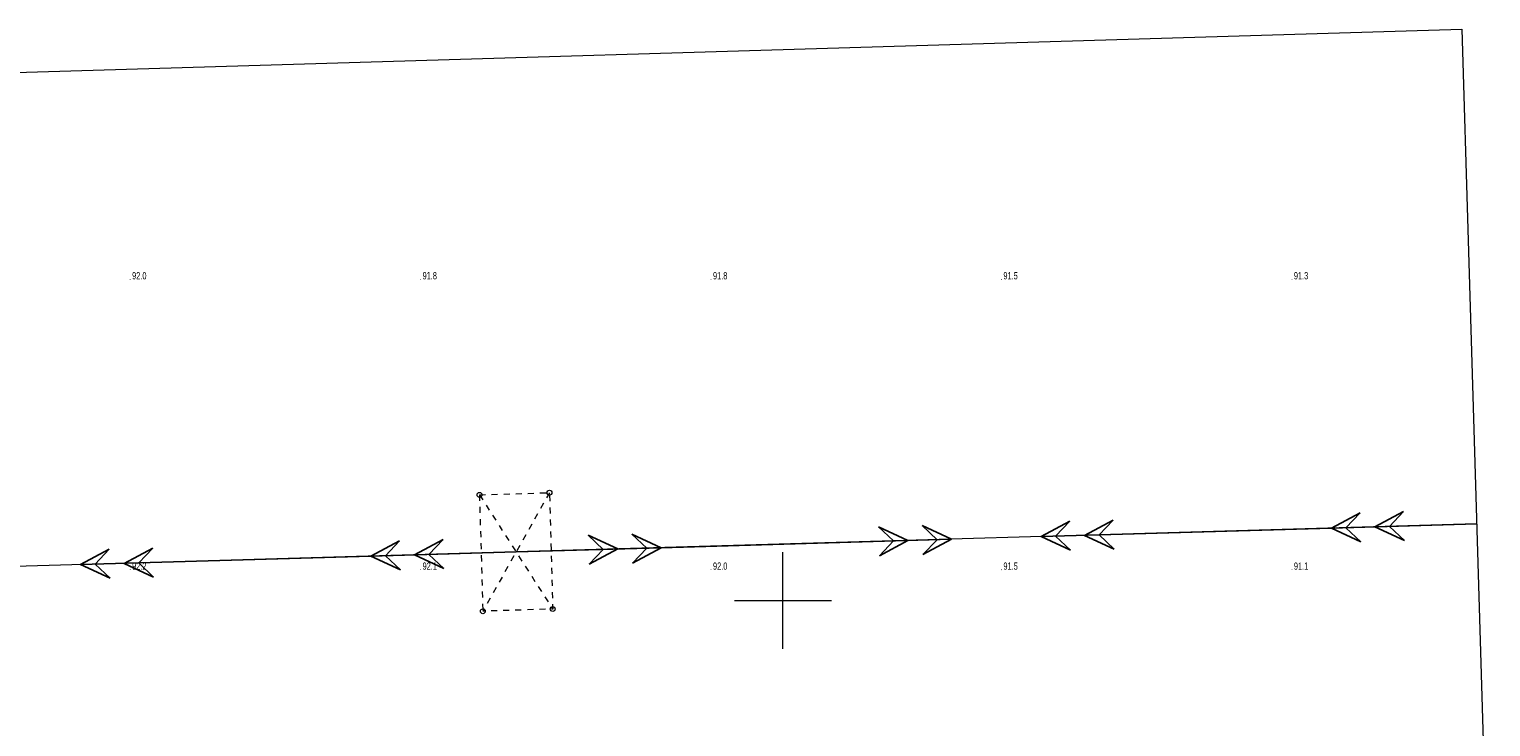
# Model space of a CAD drawing. Header units: metres. Extents: x 6524698 to 6533081, y 5883213 to 5896811.
# Tile 165 of 167: x 6526722 to 6526873, y 5896287 to 5896359. Entities that reach past the tile are written whole.
import ezdxf

# ---------------------------------------------------------------- set-up
doc = ezdxf.new("R2010")
doc.units = ezdxf.units.M
doc.header["$MEASUREMENT"] = 0
doc.linetypes.add('mapa zasadnicza$0$suep_nwn_1000', pattern=[0])
doc.linetypes.add('mapa zasadnicza$0$supp_1000', pattern=[1.25, 0.625, -0.625])
doc.layers.get('0').update_dxf_attribs({"lineweight": 0})
for name, color, linetype in [('mapa zasadnicza$0$pikieta naturalna', 7, 'Continuous'), ('mapa zasadnicza$0$pikieta naturalna-Atr2', 7, 'Continuous'), ('mapa zasadnicza$0$przewód elektroenergetyczny najwyższego napięcia', 7, 'Continuous'), ('mapa zasadnicza$0$Ramki i opis wydruku', 7, 'Continuous'), ('mapa zasadnicza$0$słup przewodów napowietrznych', 7, 'Continuous'), ('mapa zasadnicza$0$Wstawianie ramki sekcyjnej z opisem', 7, 'Continuous')]:
    doc.layers.add(name, color=color, linetype=linetype)
doc.styles.add('mapa zasadnicza$0$STANDARD', font='Working1250', dxfattribs={"width": 0.75})

# ---------------------------------------------------------------- blocks, each defined once
blk = doc.blocks.new('mapa zasadnicza$0$PW01')
at = {"linetype": 'Continuous', "lineweight": 13}
h = blk.add_hatch(color=0, dxfattribs=at)
edge = h.paths.add_edge_path()
edge.add_arc((0, 0), 0.045, 0, 360)
blk = doc.blocks.new('mapa zasadnicza$0$SM05')
at = {"color": 0, "linetype": 'Continuous', "lineweight": 13}
blk.add_circle((0, 0), 0.25, dxfattribs=at)
blk = doc.blocks.new('mapa zasadnicza$0$SUEP4')
at = {"color": 0, "linetype": 'Continuous'}
for p, q in [((0, 0), (15, 0)), ((10.5, 0), (7.5, 1.5)), ((9, 0), (7.5, 1.5)), ((7.5, -1.5), (10.5, 0)), ((9, 0), (7.5, -1.5)), ((15, 0), (12, 1.5)), ((13.5, 0), (12, 1.5)), ((12, -1.5), (15, 0)), ((13.5, 0), (12, -1.5)), ((15, 0), (45, 0)), ((40.5, 0), (37.5, 1.5)), ((39, 0), (37.5, 1.5)), ((37.5, -1.5), (40.5, 0)), ((39, 0), (37.5, -1.5)), ((45, 0), (42, 1.5)), ((43.5, 0), (42, 1.5)), ((42, -1.5), (45, 0)), ((43.5, 0), (42, -1.5))]:
    blk.add_line(p, q, dxfattribs=at)

msp = doc.modelspace()

# ---------------------------------------------------------------- linework, layer by layer
at = {"layer": 'mapa zasadnicza$0$przewód elektroenergetyczny najwyższego napięcia', "color": 1, "linetype": 'mapa zasadnicza$0$suep_nwn_1000', "lineweight": 18, "flags": 128}
for points in [[(6526871.644, 5896307.896), (6526772.43, 5896305.01)], [(6526772.43, 5896305.01), (6526360.46, 5896292.96)]]:
    msp.add_lwpolyline(points, dxfattribs=at)
at = {"layer": 'mapa zasadnicza$0$Ramki i opis wydruku', "color": 7, "linetype": 'Continuous', "lineweight": 13, "flags": 128}
msp.add_lwpolyline([(6526693.08, 5896353.7), (6526870.11, 5896359.01), (6526873.11, 5896259.05)], dxfattribs=at)
at = {"layer": 'mapa zasadnicza$0$słup przewodów napowietrznych', "color": 7, "linetype": 'mapa zasadnicza$0$supp_1000', "lineweight": 18, "flags": 128}
for points in [[(6526768.65, 5896310.91), (6526775.88, 5896311.13), (6526776.21, 5896299.11), (6526768.99, 5896298.88)], [(6526768.65, 5896310.91), (6526776.21, 5896299.11)], [(6526768.65, 5896310.91), (6526768.99, 5896298.88)], [(6526775.88, 5896311.13), (6526768.99, 5896298.88)]]:
    msp.add_lwpolyline(points, dxfattribs=at)
at = {"layer": 'mapa zasadnicza$0$Wstawianie ramki sekcyjnej z opisem', "color": 7, "linetype": 'Continuous', "lineweight": 13, "flags": 128}
for points in [[(6526800, 5896295), (6526800, 5896305)], [(6526795, 5896300), (6526805, 5896300)]]:
    msp.add_lwpolyline(points, dxfattribs=at)

# ---------------------------------------------------------------- block references
at = {"layer": 'mapa zasadnicza$0$pikieta naturalna', "color": 7, "linetype": 'Continuous', "lineweight": 13}
for p in [(6526732.57, 5896333.17), (6526762.57, 5896333.17), (6526792.57, 5896333.17), (6526822.57, 5896333.17), (6526852.57, 5896333.17), (6526732.57, 5896303.17), (6526762.57, 5896303.17), (6526792.57, 5896303.17), (6526822.57, 5896303.17), (6526852.57, 5896303.17)]:
    msp.add_blockref('mapa zasadnicza$0$PW01', p, dxfattribs=at)
at = {"layer": 'mapa zasadnicza$0$przewód elektroenergetyczny najwyższego napięcia', "color": 1, "linetype": 'Continuous', "lineweight": 18}
for p, rotation in [((6526871.644, 5896307.896), 181.6659999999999), ((6526772.43, 5896305.01), 1.666), ((6526772.43, 5896305.01), 181.6749999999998)]:
    msp.add_blockref('mapa zasadnicza$0$SUEP4', p, dxfattribs=dict(at, rotation=rotation))
at = {"layer": 'mapa zasadnicza$0$słup przewodów napowietrznych', "color": 7, "linetype": 'Continuous', "lineweight": 18}
for p in [(6526768.65, 5896310.91), (6526775.88, 5896311.13), (6526768.99, 5896298.88), (6526776.21, 5896299.11)]:
    msp.add_blockref('mapa zasadnicza$0$SM05', p, dxfattribs=at)

# ---------------------------------------------------------------- texts
at = {"layer": 'mapa zasadnicza$0$pikieta naturalna-Atr2', "color": 7, "style": 'mapa zasadnicza$0$STANDARD', "width": 0.667}
for s, p in [('92.0', (6526732.77, 5896333.17)), ('91.8', (6526762.77, 5896333.17)), ('91.8', (6526792.77, 5896333.17)), ('91.5', (6526822.77, 5896333.17)), ('91.3', (6526852.77, 5896333.17)), ('92.2', (6526732.77, 5896303.17)), ('92.1', (6526762.77, 5896303.17)), ('92.0', (6526792.77, 5896303.17)), ('91.5', (6526822.77, 5896303.17)), ('91.1', (6526852.77, 5896303.17))]:
    msp.add_text(s, height=0.75, dxfattribs=at).set_placement(p)

doc.saveas('drawing.dxf')
